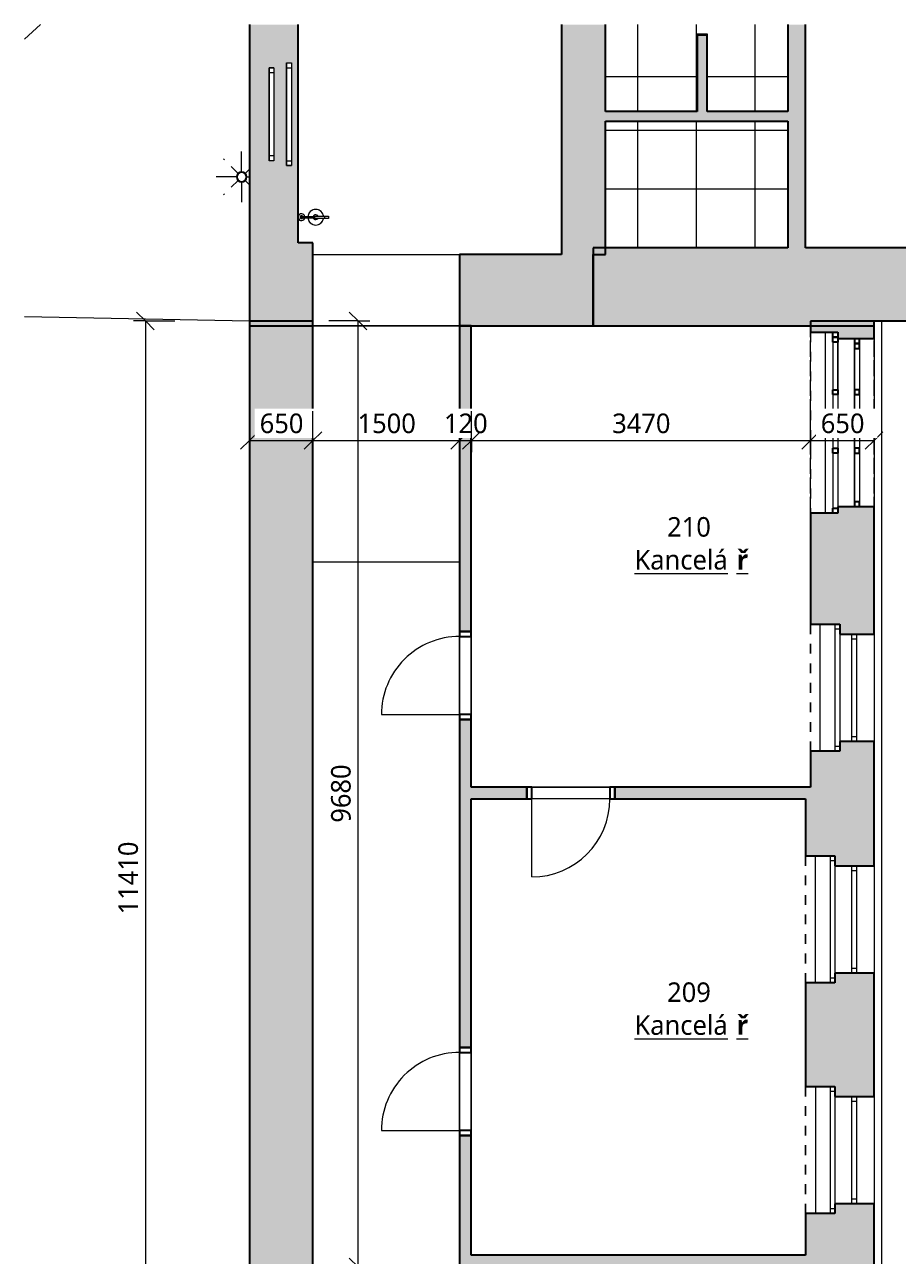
# Model space of a CAD drawing. Header units: metres. Extents: x -2.8 to 41.5, y -4.4 to 31.
# Tile 14 of 22: x -2.5 to 6.4, y 18.4 to 31. Entities that reach past the tile are written whole.
import ezdxf

# ---------------------------------------------------------------- set-up
doc = ezdxf.new("R2010")
doc.units = ezdxf.units.M
doc.linetypes.add('AV - Cerch_ 1 tecka 2mm', pattern=[0.004, 0.002, -0.001, 0, -0.001])
doc.linetypes.add('AV - Tecka 1mm', pattern=[0.001, 0, -0.001])
doc.layers.add('AV-KOTY', color=5, linetype='Continuous', lineweight=13, true_color=0x0000ff)
doc.layers.add('AV-MISTNOSTI', color=5, linetype='Continuous', lineweight=5, true_color=0x0000ff)
for name, color, linetype, lineweight in [('AV-KOTY-100', 7, 'Continuous', 5), ('AV-SRAFY', 7, 'Continuous', 35), ('AV-STAVBA', 7, 'Continuous', 18)]:
    doc.layers.add(name, color=color, linetype=linetype, lineweight=lineweight)
doc.styles.add('Trebuchet MS', font='trebuc.ttf', dxfattribs={"height": 0.2})
doc.styles.add('Trebuchet MS_B', font='trebuc.ttf', dxfattribs={"height": 0.2})
doc.dimstyles.new('2_mm_-_O_-_Blue_-_mm_-_zaokrouhlena', dxfattribs={"dimscale": 0.3048, "dimtxt": 0.20619, "dimasz": 0.590551, "dimexe": 0.393701, "dimexo": 0.0625, "dimgap": 0.065617, "dimtad": 1, "dimdec": 0, "dimlfac": 1000, "dimrnd": 10, "dimzin": 0, "dimdsep": 46, "dimtxsty": 'Trebuchet MS', "dimblk1": 'OBLIQUE', "dimblk2": 'OBLIQUE', "dimsah": 1, "dimcen": 0.09, "dimazin": 0, "dimtfac": 1, "dimtdec": 4, "dimtix": 1, "dimtmove": 0, "dimatfit": 3, "dimfxl": 0.984252, "dimfxlon": 1, "dimtvp": 1, "dimtfill": 1, "dimtolj": 1, "dimtzin": 0, "dimarcsym": 2})

# ---------------------------------------------------------------- blocks, each defined once
blk = doc.blocks.new('WI_2_dvojité_bez středního sloupku - 950x450-1580302-2NP')
at = {"layer": 'AV-STAVBA', "color": 254, "linetype": 'AV - Cerch_ 1 tecka 2mm', "lineweight": 13, "true_color": 0xcccccc}
for p, q in [((0.525, 0.25), (-0.525, 0.25)), ((-0.525, 0.25), (0.525, 0.25)), ((0.475, 0.25), (-0.475, 0.25)), ((0.525, -0.25), (-0.525, -0.25)), ((0.475, -0.25), (-0.475, -0.25)), ((-0.475, -0.25), (0.475, -0.25))]:
    blk.add_line(p, q, dxfattribs=at)
at = {"layer": 'AV-STAVBA', "color": 254, "true_color": 0xcccccc}
for p, q in [((-0.525, 0.13), (-0.525, 0.18)), ((-0.525, 0.18), (0.525, 0.18)), ((-0.525, 0.13), (-0.525, 0.18)), ((-0.525, 0.18), (0.525, 0.18)), ((0.525, 0.13), (-0.525, 0.13)), ((-0.525, 0.13), (0.525, 0.13)), ((-0.475, 0.13), (-0.475, 0.18)), ((0.475, 0.13), (0.475, 0.18)), ((0.525, 0.18), (0.525, 0.13)), ((0.525, 0.13), (0.525, 0.18)), ((-0.475, 0), (0.475, 0)), ((-0.475, -0.05), (-0.475, 0)), ((-0.475, 0), (-0.475, -0.05)), ((-0.475, 0), (0.475, 0)), ((0.475, -0.05), (-0.475, -0.05)), ((-0.475, -0.05), (0.475, -0.05)), ((-0.425, 0), (-0.425, -0.05)), ((0.425, 0), (0.425, -0.05)), ((0.475, 0), (0.475, -0.05)), ((0.475, 0), (0.475, -0.05))]:
    blk.add_line(p, q, dxfattribs=at)
blk = doc.blocks.new('GM_Otvor_obdélníkový - 1500x2080-2322833-2NP')
at = {"layer": 'AV-STAVBA', "color": 254, "linetype": 'AV - Cerch_ 1 tecka 2mm', "lineweight": 13, "true_color": 0xcccccc}
for p, q in [((-0.75, 0.365), (0.75, 0.365)), ((-0.75, -0.365), (0.75, -0.365)), ((-0.75, -0.365), (0.75, -0.365))]:
    blk.add_line(p, q, dxfattribs=at)
blk = doc.blocks.new('GM_Hasicí přístroj - Hasici pristroj-1183613-2NP')
at = {"layer": 'AV-STAVBA', "color": 254, "lineweight": 13, "true_color": 0xcccccc}
for p, q in [((-0.042, 0.004), (-0.101, 0.004)), ((-0.042, 0.011), (0.058, 0.011)), ((-0.042, 0.011), (-0.042, -0.014)), ((0.058, 0.011), (0.06, 0.011)), ((0.058, 0.011), (0.058, -0.014)), ((0.06, 0.011), (0.098, 0.011)), ((0.06, 0.011), (0.06, -0.014)), ((0.098, 0.011), (0.098, -0.014)), ((-0.101, -0.006), (-0.042, -0.006)), ((0.058, -0.014), (-0.042, -0.014)), ((0.06, -0.014), (0.058, -0.014)), ((0.098, -0.014), (0.06, -0.014))]:
    blk.add_line(p, q, dxfattribs=at)
at = {"layer": 'AV-STAVBA', "color": 254, "lineweight": 13, "true_color": 0xcccccc, "flags": 128}
for points in [[(-0.101, 0.004), (-0.103, 0.004), (-0.106, 0.004), (-0.109, 0.004), (-0.112, 0.004), (-0.115, 0.004), (-0.118, 0.004), (-0.121, 0.004), (-0.123, 0.004), (-0.126, 0.004), (-0.129, 0.004), (-0.131, 0.004), (-0.134, 0.004), (-0.137, 0.004), (-0.139, 0.004), (-0.142, 0.004), (-0.144, 0.004), (-0.147, 0.004), (-0.149, 0.004), (-0.151, 0.004), (-0.153, 0.004), (-0.156, 0.004), (-0.158, 0.004), (-0.16, 0.004), (-0.162, 0.004), (-0.163, 0.004), (-0.165, 0.004), (-0.167, 0.004), (-0.168, 0.004), (-0.17, 0.004), (-0.171, 0.004), (-0.171, 0.004)], [(-0.171, -0.006), (-0.17, -0.006), (-0.169, -0.006), (-0.167, -0.006), (-0.166, -0.006), (-0.164, -0.006), (-0.162, -0.006), (-0.16, -0.006), (-0.158, -0.006), (-0.156, -0.006), (-0.154, -0.006), (-0.152, -0.006), (-0.15, -0.006), (-0.148, -0.006), (-0.145, -0.006), (-0.143, -0.006), (-0.14, -0.006), (-0.138, -0.006), (-0.135, -0.006), (-0.133, -0.006), (-0.13, -0.006), (-0.127, -0.006), (-0.124, -0.006), (-0.122, -0.006), (-0.119, -0.006), (-0.116, -0.006), (-0.113, -0.006), (-0.11, -0.006), (-0.107, -0.006), (-0.105, -0.006), (-0.102, -0.006), (-0.101, -0.006)]]:
    blk.add_lwpolyline(points, dxfattribs=at)
at = {"layer": 'AV-STAVBA', "color": 254, "lineweight": 13, "true_color": 0xcccccc}
for centre, radius, start, end in [((-0.177, -0.001), 0.035, 7.2375, 162.8875), ((-0.176, -0.001), 0.015, 18.6492, 180), ((-0.176, -0.001), 0.015, 165, 180), ((-0.176, -0.001), 0.015, 105, 134.9362), ((-0.171, -0.001), 0.005, 150, 180), ((-0.171, -0.001), 0.005, 90, 120), ((-0.176, -0.001), 0.015, 45.0638, 75), ((-0.176, -0.001), 0.015, 18.6492, 44.9362), ((-0.031, -0.001), 0.08, 90, 176.3766), ((-0.031, -0.001), 0.08, 159.9713, 176.4282), ((-0.031, -0.001), 0.08, 114.9713, 155.0287), ((-0.031, -0.001), 0.08, 90, 110.0287), ((-0.031, -0.001), 0.025, 90, 169.2003), ((-0.031, -0.001), 0.08, 69.9713, 90), ((-0.031, -0.001), 0.08, 9.1868, 90), ((-0.031, -0.001), 0.025, 30, 90), ((-0.031, -0.001), 0.08, 24.9713, 65.0287), ((-0.031, -0.001), 0.08, 9.0556, 20.0287), ((-0.177, -0.001), 0.035, 197.1125, 351.9689), ((-0.176, -0.001), 0.015, 174.9501, 180), ((-0.176, -0.001), 0.015, 180, 185.0499), ((-0.176, -0.001), 0.015, 180, 224.9362), ((-0.176, -0.001), 0.015, 180, 341.9765), ((-0.176, -0.001), 0.015, 240, 270), ((-0.171, -0.001), 0.005, 180, 210), ((-0.171, -0.001), 0.005, 240, 285), ((-0.176, -0.001), 0.015, 330, 341.9765), ((-0.031, -0.001), 0.08, 183.5619, 200.0287), ((-0.031, -0.001), 0.08, 183.6137, 270), ((-0.031, -0.001), 0.08, 204.9713, 245.0287), ((-0.031, -0.001), 0.08, 249.9713, 270), ((-0.031, -0.001), 0.025, 190.7995, 270), ((-0.031, -0.001), 0.08, 270, 350.8132), ((-0.031, -0.001), 0.025, 270, 330), ((-0.031, -0.001), 0.08, 270, 290.0287), ((-0.031, -0.001), 0.08, 294.9713, 335.0287), ((-0.031, -0.001), 0.08, 339.9713, 350.9444)]:
    blk.add_arc(centre, radius, start, end, dxfattribs=at)
for points, knots in [([(-0.176, -0.001), (-0.176, -0.001), (-0.176, 0), (-0.175, 0.002), (-0.174, 0.003), (-0.173, 0.003), (-0.173, 0.003), (-0.172, 0.003)], [0, 0, 0, 0, 0.1111111, 0.2222222, 0.3333333, 0.3888889, 0.4444444, 0.4444444, 0.4444444, 0.4444444]), ([(-0.169, -0.006), (-0.169, -0.006), (-0.17, -0.006), (-0.171, -0.006), (-0.171, -0.006), (-0.172, -0.006), (-0.173, -0.006), (-0.174, -0.006), (-0.175, -0.005), (-0.176, -0.003), (-0.176, -0.002), (-0.176, -0.001)], [0.3333333, 0.3333333, 0.3333333, 0.3333333, 0.3888889, 0.4444444, 0.5, 0.5555556, 0.6111111, 0.6666667, 0.7777778, 0.8888889, 1, 1, 1, 1])]:
    blk.add_open_spline(points, degree=3, knots=knots, dxfattribs=at)
for points in [[(-0.1, -0.001), (-0.1, -0.001), (-0.1, 0), (-0.1, 0.002), (-0.101, 0.003), (-0.101, 0.003), (-0.101, 0.003)], [(-0.101, -0.006), (-0.101, -0.006), (-0.101, -0.006), (-0.1, -0.005), (-0.1, -0.003), (-0.1, -0.002), (-0.1, -0.001)]]:
    blk.add_open_spline(points, degree=3, dxfattribs=at)
blk = doc.blocks.new('S_Point - S_Point-2282206-2NP')
at = {"layer": 'AV-STAVBA', "color": 254, "true_color": 0xcccccc}
for p, q in [((0, 0.05), (0, 0.26)), ((-0.049, 0), (-0.26, 0)), ((0, -0.05), (0, -0.26)), ((0.049, 0), (0.08, 0))]:
    blk.add_line(p, q, dxfattribs=at)
at = {"layer": 'AV-STAVBA', "color": 254, "linetype": 'AV - Tecka 1mm', "lineweight": 13, "true_color": 0xcccccc}
for p, q in [((-0.035, 0.035), (-0.184, 0.184)), ((0.035, 0.035), (0.08, 0.08)), ((-0.035, -0.035), (-0.184, -0.184)), ((0.035, -0.035), (0.08, -0.08))]:
    blk.add_line(p, q, dxfattribs=at)
blk = doc.blocks.new('Okap 4 - Okap 4-2284835-2NP')
at = {"layer": 'AV-STAVBA', "color": 254, "lineweight": 35, "true_color": 0xcccccc}
for start, end in [(90, 270), (270, 90)]:
    blk.add_arc((16.966, -13.943), 0.05, start, end, dxfattribs=at)
blk = doc.blocks.new('D0089 - 1514 - OÚPSŘ_rvt-1-2NP')
at = {"layer": 'AV-SRAFY', "lineweight": 18, "true_color": 0xcccccc}
h = blk.add_hatch(color=254, dxfattribs=at)
h.paths.add_polyline_path([(0.145, 28.796), (0.265, 28.796), (0.265, 31.028), (-0.235, 31.028), (-0.235, 28.796), (0.015, 28.796)])
h.paths.add_polyline_path([(0.195, 29.586), (0.145, 29.586), (0.145, 30.636), (0.195, 30.636), (0.195, 29.636)])
h.paths.add_polyline_path([(-0.035, 29.636), (-0.035, 30.586), (0.015, 30.586), (0.015, 29.636)])
for points in [[(3.282, 28.676), (3.409, 28.676), (3.409, 31.028), (2.959, 31.028), (2.959, 28.676), (3.001, 28.676)], [(5.452, 28.746), (5.452, 31.028), (5.272, 31.028), (5.272, 28.746)], [(4.347, 30.14), (4.447, 30.14), (4.447, 30.92), (4.347, 30.92)], [(5.272, 30.04), (5.272, 30.14), (3.409, 30.14), (3.409, 30.04)], [(0.415, 27.946), (0.415, 28.796), (-0.235, 28.796), (-0.235, 27.946), (0.232, 27.946)], [(3.282, 27.946), (6.155, 27.946), (6.155, 28.746), (3.282, 28.746)], [(7.765, 27.996), (7.765, 28.746), (6.155, 28.746), (6.155, 27.996)], [(3.001, 27.946), (3.282, 27.946), (3.282, 28.676), (1.915, 28.676), (1.915, 27.946)]]:
    blk.add_hatch(color=254, dxfattribs=at).paths.add_polyline_path(points)
at = {"layer": 'AV-STAVBA', "true_color": 0xcccccc}
h = blk.add_hatch(dxfattribs=at)
h.set_pattern_fill('FP_2', color=254, style=0, pattern_type=2)
h.set_pattern_definition([(270, (4.337, 31.097), (0.6, 4e-17), []), (0, (4.337, 31.097), (0, 0.6), [])])
h.paths.add_polyline_path([(5.272, 30.14), (5.272, 31.028), (3.409, 31.028), (3.409, 30.14), (4.347, 30.14), (4.347, 30.935), (4.447, 30.935), (4.447, 30.14)])
h = blk.add_hatch(dxfattribs=at)
h.set_pattern_fill('FP_1', color=254, style=0, pattern_type=2)
h.set_pattern_definition([(180, (4.337, 29.348), (-7e-17, -0.6), []), (270, (4.337, 29.348), (0.6, 4e-17), [])])
h.paths.add_polyline_path([(5.272, 28.746), (5.272, 30.04), (3.409, 30.04), (3.409, 28.746), (5.186, 28.746)])
at = {"layer": 'AV-STAVBA', "color": 254, "true_color": 0xcccccc}
for p, q in [((-2.371, 31.028), (-2.535, 30.88)), ((4.347, 30.92), (4.347, 30.935)), ((4.347, 30.935), (4.447, 30.935)), ((4.447, 30.935), (4.447, 30.92)), ((0.415, 28.676), (1.915, 28.676)), ((0.415, 28.676), (1.915, 28.676)), ((-0.235, 27.994), (-2.535, 28.038)), ((1.915, 27.946), (0.415, 27.946))]:
    blk.add_line(p, q, dxfattribs=at)
at = {"layer": 'AV-STAVBA', "color": 254, "lineweight": 35, "true_color": 0xcccccc}
for p, q in [((-0.235, 31.028), (-0.235, 28.796)), ((0.265, 28.796), (0.265, 31.028)), ((2.959, 31.028), (2.959, 28.676)), ((3.409, 30.14), (3.409, 31.028)), ((5.272, 31.028), (5.272, 30.14)), ((5.452, 28.746), (5.452, 31.028)), ((4.447, 30.92), (4.347, 30.92)), ((4.347, 30.92), (4.347, 30.14)), ((4.447, 30.14), (4.447, 30.92)), ((4.347, 30.14), (3.409, 30.14)), ((5.272, 30.14), (4.447, 30.14)), ((3.409, 30.04), (5.272, 30.04)), ((3.409, 28.676), (3.409, 30.04)), ((5.272, 30.04), (5.272, 28.746)), ((-0.235, 28.796), (-0.235, 27.946)), ((0.415, 28.796), (0.265, 28.796)), ((0.415, 27.946), (0.415, 28.796)), ((5.272, 28.746), (3.282, 28.746)), ((3.282, 28.746), (3.282, 27.946)), ((6.155, 28.746), (5.452, 28.746)), ((7.765, 28.746), (6.155, 28.746)), ((2.959, 28.676), (1.915, 28.676)), ((1.915, 28.676), (1.915, 27.946)), ((3.282, 27.946), (3.282, 28.676)), ((3.282, 28.676), (3.409, 28.676)), ((6.155, 27.946), (6.155, 27.996)), ((6.155, 27.996), (7.765, 27.996)), ((-0.235, 27.946), (0.415, 27.946)), ((1.915, 27.946), (3.282, 27.946)), ((3.282, 27.946), (6.155, 27.946))]:
    blk.add_line(p, q, dxfattribs=at)
at = {"layer": 'AV-STAVBA', "color": 254, "lineweight": 18, "true_color": 0xcccccc, "rotation": 269.9999999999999}
blk.add_blockref('WI_2_dvojité_bez středního sloupku - 950x450-1580302-2NP', (0.015, 30.111), dxfattribs=at)
at = {"layer": 'AV-STAVBA', "color": 254, "lineweight": 18, "true_color": 0xcccccc}
for name, p in [('S_Point - S_Point-2282206-2NP', (-0.315, 29.47)), ('Okap 4 - Okap 4-2284835-2NP', (-17.281, 43.413)), ('GM_Hasicí přístroj - Hasici pristroj-1183613-2NP', (0.474, 29.059)), ('GM_Otvor_obdélníkový - 1500x2080-2322833-2NP', (1.165, 28.311))]:
    blk.add_blockref(name, p, dxfattribs=at)
blk = doc.blocks.new('DO_1-P_Obl__členěné_1111_nadsvětlík - 800x2020_100-975161-2NP')
at = {"layer": 'AV-STAVBA'}
for p, q in [((-0.404, 0.73), (-0.404, -0.07)), ((-0.404, -0.07), (0.396, -0.07)), ((-0.404, -0.19), (-0.404, -0.07)), ((0.396, -0.19), (0.396, -0.07)), ((0.396, -0.07), (0.396, -0.19)), ((-0.454, -0.19), (-0.404, -0.19)), ((-0.404, -0.19), (0.396, -0.19)), ((0.396, -0.19), (0.446, -0.19))]:
    blk.add_line(p, q, dxfattribs=at)
at = {"layer": 'AV-STAVBA', "lineweight": 35}
for p, q in [((-0.404, -0.07), (-0.454, -0.07)), ((-0.454, -0.07), (-0.454, -0.19)), ((-0.404, -0.19), (-0.404, -0.07)), ((0.446, -0.07), (0.396, -0.07)), ((0.396, -0.07), (0.396, -0.19)), ((0.446, -0.19), (0.446, -0.07)), ((-0.454, -0.19), (-0.404, -0.19)), ((0.396, -0.19), (0.446, -0.19))]:
    blk.add_line(p, q, dxfattribs=at)
at = {"layer": 'AV-STAVBA', "linetype": 'AV - Cerch_ 1 tecka 2mm'}
for p, q in [((-0.404, -0.07), (0.396, -0.07)), ((-0.454, -0.19), (0.446, -0.19)), ((-0.404, -0.19), (0.396, -0.19))]:
    blk.add_line(p, q, dxfattribs=at)
at = {"layer": 'AV-STAVBA'}
blk.add_arc((-0.404, -0.07), 0.8, 360, 90, dxfattribs=at)
blk = doc.blocks.new('DO_1-L_Obl__členěné_1111 - 800x2020_100-969883-2NP')
at = {"layer": 'AV-STAVBA'}
for p, q in [((0.4, 0.73), (0.4, -0.07)), ((-0.4, -0.07), (0.4, -0.07)), ((-0.4, -0.19), (-0.4, -0.07)), ((0.4, -0.19), (0.4, -0.07)), ((0.4, -0.07), (0.4, -0.19)), ((-0.45, -0.19), (-0.4, -0.19)), ((-0.4, -0.19), (0.4, -0.19)), ((0.4, -0.19), (0.45, -0.19))]:
    blk.add_line(p, q, dxfattribs=at)
at = {"layer": 'AV-STAVBA', "lineweight": 35}
for p, q in [((-0.4, -0.07), (-0.45, -0.07)), ((-0.45, -0.07), (-0.45, -0.19)), ((-0.4, -0.19), (-0.4, -0.07)), ((0.45, -0.07), (0.4, -0.07)), ((0.4, -0.07), (0.4, -0.19)), ((0.45, -0.19), (0.45, -0.07)), ((-0.45, -0.19), (-0.4, -0.19)), ((0.4, -0.19), (0.45, -0.19))]:
    blk.add_line(p, q, dxfattribs=at)
at = {"layer": 'AV-STAVBA', "linetype": 'AV - Cerch_ 1 tecka 2mm'}
for p, q in [((-0.4, -0.07), (0.4, -0.07)), ((-0.45, -0.19), (0.45, -0.19)), ((-0.4, -0.19), (0.4, -0.19))]:
    blk.add_line(p, q, dxfattribs=at)
at = {"layer": 'AV-STAVBA'}
blk.add_arc((0.4, -0.07), 0.8, 90, 180, dxfattribs=at)
blk = doc.blocks.new('WI_2-2_dvojité s příčlemi_bez středního sloupku - 1100x2000-1176506-2NP')
at = {"layer": 'AV-STAVBA', "linetype": 'AV - Cerch_ 1 tecka 2mm', "lineweight": 13}
for p, q in [((-0.55, 0.35), (0.55, 0.35)), ((-0.65, -0.35), (0.65, -0.35))]:
    blk.add_line(p, q, dxfattribs=at)
at = {"layer": 'AV-STAVBA'}
for p, q in [((-0.55, 0.12), (-0.55, 0.17)), ((-0.55, 0.17), (0.55, 0.17)), ((-0.5, 0.12), (-0.5, 0.17)), ((0.5, 0.12), (0.5, 0.17)), ((0.55, 0.12), (0.55, 0.17)), ((-0.55, 0.12), (0.55, 0.12)), ((-0.65, -0.05), (-0.65, -0.1)), ((-0.65, -0.05), (0.65, -0.05)), ((-0.65, -0.1), (0.65, -0.1)), ((-0.6, -0.05), (-0.6, -0.1)), ((0.6, -0.05), (0.6, -0.1)), ((0.65, -0.05), (0.65, -0.1))]:
    blk.add_line(p, q, dxfattribs=at)
blk = doc.blocks.new('GM_Nika_obdélníková - 1300x690-1176920-2NP')
at = {"layer": 'AV-STAVBA', "linetype": 'AV - Cerch_ 1 tecka 2mm'}
blk.add_line((-0.65, 0.35), (0.65, 0.35), dxfattribs=at)
blk = doc.blocks.new('WI_2-2_dvojité s příčlemi_bez středního sloupku - 1100x2000-1177595-2NP')
at = {"layer": 'AV-STAVBA', "linetype": 'AV - Cerch_ 1 tecka 2mm', "lineweight": 13}
for p, q in [((-0.55, 0.325), (0.55, 0.325)), ((-0.65, -0.325), (0.65, -0.325))]:
    blk.add_line(p, q, dxfattribs=at)
at = {"layer": 'AV-STAVBA'}
for p, q in [((-0.55, 0.095), (-0.55, 0.145)), ((-0.55, 0.145), (0.55, 0.145)), ((-0.5, 0.095), (-0.5, 0.145)), ((0.5, 0.095), (0.5, 0.145)), ((0.55, 0.095), (0.55, 0.145)), ((-0.55, 0.095), (0.55, 0.095)), ((-0.65, -0.025), (-0.65, -0.075)), ((-0.65, -0.025), (0.65, -0.025)), ((-0.65, -0.075), (0.65, -0.075)), ((-0.6, -0.025), (-0.6, -0.075)), ((0.6, -0.025), (0.6, -0.075)), ((0.65, -0.025), (0.65, -0.075))]:
    blk.add_line(p, q, dxfattribs=at)
blk = doc.blocks.new('GM_Nika_obdélníková - 1300x690-1177594-2NP')
at = {"layer": 'AV-STAVBA', "linetype": 'AV - Cerch_ 1 tecka 2mm'}
blk.add_line((-0.65, 0.325), (0.65, 0.325), dxfattribs=at)
blk = doc.blocks.new('WI_3-3_dvojité_s příčlemi - 1720x2300-1204611-2NP')
at = {"layer": 'AV-STAVBA', "linetype": 'AV - Cerch_ 1 tecka 2mm', "lineweight": 13}
for p, q in [((0.925, 0.325), (-0.925, 0.325)), ((0.86, 0.325), (-0.86, 0.325)), ((-0.86, 0.325), (0.86, 0.325)), ((0.925, -0.325), (-0.925, -0.325)), ((-0.925, -0.325), (0.925, -0.325)), ((0.86, -0.325), (-0.86, -0.325))]:
    blk.add_line(p, q, dxfattribs=at)
at = {"layer": 'AV-STAVBA', "lineweight": 35}
for p, q in [((-0.81, 0.175), (-0.86, 0.175)), ((-0.81, 0.125), (-0.81, 0.175)), ((-0.76, 0.175), (-0.81, 0.175)), ((-0.81, 0.175), (-0.81, 0.125)), ((-0.76, 0.125), (-0.76, 0.175)), ((-0.287, 0.175), (-0.337, 0.175)), ((-0.337, 0.175), (-0.337, 0.125)), ((-0.287, 0.125), (-0.287, 0.175)), ((0.312, 0.175), (0.262, 0.175)), ((0.262, 0.175), (0.262, 0.125)), ((0.312, 0.125), (0.312, 0.175)), ((0.86, 0.175), (0.81, 0.175)), ((0.81, 0.175), (0.81, 0.125)), ((-0.86, 0.125), (-0.81, 0.125)), ((-0.81, 0.125), (-0.76, 0.125)), ((-0.337, 0.125), (-0.287, 0.125)), ((0.262, 0.125), (0.312, 0.125)), ((0.81, 0.125), (0.86, 0.125)), ((-0.875, -0.095), (-0.925, -0.095)), ((-0.875, -0.045), (-0.875, -0.095)), ((-0.875, -0.095), (-0.875, -0.045)), ((-0.825, -0.095), (-0.875, -0.095)), ((-0.86, -0.045), (-0.825, -0.045)), ((-0.825, -0.045), (-0.825, -0.095)), ((-0.337, -0.095), (-0.337, -0.045)), ((-0.337, -0.045), (-0.287, -0.045)), ((-0.287, -0.095), (-0.337, -0.095)), ((-0.287, -0.045), (-0.287, -0.095)), ((0.262, -0.095), (0.262, -0.045)), ((0.262, -0.045), (0.312, -0.045)), ((0.312, -0.095), (0.262, -0.095)), ((0.312, -0.045), (0.312, -0.095)), ((0.875, -0.095), (0.875, -0.045)), ((0.925, -0.095), (0.875, -0.095))]:
    blk.add_line(p, q, dxfattribs=at)
at = {"layer": 'AV-STAVBA'}
for p, q in [((-0.86, 0.125), (-0.86, 0.175)), ((-0.86, 0.175), (0.86, 0.175)), ((-0.81, 0.125), (-0.81, 0.175)), ((-0.76, 0.175), (-0.337, 0.175)), ((-0.287, 0.175), (0.262, 0.175)), ((0.312, 0.175), (0.81, 0.175)), ((0.81, 0.125), (0.81, 0.175)), ((0.86, 0.125), (0.86, 0.175)), ((-0.86, 0.125), (0.86, 0.125)), ((-0.337, 0.125), (-0.76, 0.125)), ((0.262, 0.125), (-0.287, 0.125)), ((0.81, 0.125), (0.312, 0.125)), ((-0.925, -0.045), (-0.925, -0.095)), ((-0.925, -0.045), (0.925, -0.045)), ((-0.925, -0.095), (0.925, -0.095)), ((-0.875, -0.045), (-0.875, -0.095)), ((-0.337, -0.045), (-0.825, -0.045)), ((-0.825, -0.095), (-0.337, -0.095)), ((-0.287, -0.095), (0.262, -0.095)), ((0.312, -0.095), (0.875, -0.095)), ((0.875, -0.045), (0.875, -0.095)), ((0.925, -0.045), (0.925, -0.095))]:
    blk.add_line(p, q, dxfattribs=at)
blk = doc.blocks.new('GM_Nika_obdélníková - 1850x660-1185469-2NP')
at = {"layer": 'AV-STAVBA', "linetype": 'AV - Cerch_ 1 tecka 2mm'}
blk.add_line((-0.925, 0.325), (0.925, 0.325), dxfattribs=at)
blk = doc.blocks.new('Římsa vnitroblok - Římsa vnitroblok-1647102-2NP')
at = {"layer": 'AV-STAVBA'}
blk.add_line((6.235, 15.044), (6.235, 27.996), dxfattribs=at)
blk = doc.blocks.new('DIMBLOCK1-2NP')
at = {"layer": 'AV-KOTY-100', "color": 5, "true_color": 0x0000ff}
for p, q in [((-0.235, 26.773), (-0.235, 27.073)), ((0.415, 26.773), (0.415, 27.073)), ((-0.235, 26.773), (-0.145, 26.863)), ((0.415, 26.773), (0.505, 26.863)), ((-0.235, 26.773), (-0.325, 26.683)), ((-0.235, 26.773), (0.415, 26.773)), ((-0.235, 26.773), (-0.235, 26.653)), ((0.415, 26.773), (0.325, 26.683)), ((0.415, 26.773), (0.415, 26.653))]:
    blk.add_line(p, q, dxfattribs=at)
at = {"layer": 'AV-KOTY-100', "color": 0, "insert": (-0.13, 27.049), "char_height": 0.2, "width": 0.52841, "attachment_point": 1, "line_spacing_factor": 1.048425, "style": 'Trebuchet MS', "bg_fill": 3, "box_fill_scale": 1.25, "bg_fill_color": 256, "bg_fill_true_color": 13158600, "bg_fill_transparency": 0}
blk.add_mtext('650', dxfattribs=at)
blk = doc.blocks.new('_Oblique')
at = {"color": 0, "linetype": 'ByBlock', "lineweight": -2}
blk.add_line((-0.5, -0.5), (0.5, 0.5), dxfattribs=at)
blk = doc.blocks.new('DIMBLOCK2-2NP')
at = {"layer": 'AV-KOTY-100', "color": 5, "true_color": 0x0000ff}
for p, q in [((0.415, 26.773), (0.415, 27.073)), ((1.915, 26.773), (1.915, 27.073)), ((0.415, 26.773), (0.505, 26.863)), ((1.915, 26.773), (2.005, 26.863)), ((0.415, 26.773), (0.325, 26.683)), ((0.415, 26.773), (1.915, 26.773)), ((0.415, 26.773), (0.415, 26.653)), ((1.915, 26.773), (1.825, 26.683)), ((1.915, 26.773), (1.915, 26.653))]:
    blk.add_line(p, q, dxfattribs=at)
at = {"layer": 'AV-KOTY-100', "color": 0, "insert": (0.871, 27.049), "char_height": 0.2, "width": 0.70454, "attachment_point": 1, "line_spacing_factor": 1.048425, "style": 'Trebuchet MS', "bg_fill": 3, "box_fill_scale": 1.25, "bg_fill_color": 256, "bg_fill_true_color": 13158600, "bg_fill_transparency": 0}
blk.add_mtext('1500', dxfattribs=at)
blk = doc.blocks.new('DIMBLOCK3-2NP')
at = {"layer": 'AV-KOTY-100', "color": 5, "true_color": 0x0000ff}
for p, q in [((1.915, 26.773), (1.915, 27.073)), ((2.035, 26.773), (2.035, 27.073)), ((1.915, 26.773), (2.005, 26.863)), ((2.035, 26.773), (2.125, 26.863)), ((1.915, 26.773), (1.825, 26.683)), ((1.915, 26.773), (2.035, 26.773)), ((1.915, 26.773), (1.915, 26.653)), ((2.035, 26.773), (1.945, 26.683)), ((2.035, 26.773), (2.035, 26.653))]:
    blk.add_line(p, q, dxfattribs=at)
at = {"layer": 'AV-KOTY-100', "color": 0, "insert": (1.755, 27.049), "char_height": 0.2, "width": 0.52841, "attachment_point": 1, "line_spacing_factor": 1.048425, "style": 'Trebuchet MS', "bg_fill": 3, "box_fill_scale": 1.25, "bg_fill_color": 256, "bg_fill_true_color": 13158600, "bg_fill_transparency": 0}
blk.add_mtext('120', dxfattribs=at)
blk = doc.blocks.new('DIMBLOCK4-2NP')
at = {"layer": 'AV-KOTY-100', "color": 5, "true_color": 0x0000ff}
for p, q in [((2.035, 26.773), (2.035, 27.073)), ((5.505, 26.773), (5.505, 27.073)), ((2.035, 26.773), (2.125, 26.863)), ((5.505, 26.773), (5.595, 26.863)), ((2.035, 26.773), (1.945, 26.683)), ((2.035, 26.773), (5.505, 26.773)), ((2.035, 26.773), (2.035, 26.653)), ((5.505, 26.773), (5.415, 26.683)), ((5.505, 26.773), (5.505, 26.653))]:
    blk.add_line(p, q, dxfattribs=at)
at = {"layer": 'AV-KOTY-100', "color": 0, "insert": (3.476, 27.049), "char_height": 0.2, "width": 0.70454, "attachment_point": 1, "line_spacing_factor": 1.048425, "style": 'Trebuchet MS', "bg_fill": 3, "box_fill_scale": 1.25, "bg_fill_color": 256, "bg_fill_true_color": 13158600, "bg_fill_transparency": 0}
blk.add_mtext('3470', dxfattribs=at)
blk = doc.blocks.new('DIMBLOCK5-2NP')
at = {"layer": 'AV-KOTY-100', "color": 5, "true_color": 0x0000ff}
for p, q in [((5.505, 26.773), (5.505, 27.073)), ((6.155, 26.773), (6.155, 27.073)), ((5.505, 26.773), (5.595, 26.863)), ((6.155, 26.773), (6.245, 26.863)), ((5.505, 26.773), (5.415, 26.683)), ((5.505, 26.773), (6.155, 26.773)), ((5.505, 26.773), (5.505, 26.653)), ((6.155, 26.773), (6.065, 26.683)), ((6.155, 26.773), (6.155, 26.653))]:
    blk.add_line(p, q, dxfattribs=at)
at = {"layer": 'AV-KOTY-100', "color": 0, "insert": (5.61, 27.049), "char_height": 0.2, "width": 0.52841, "attachment_point": 1, "line_spacing_factor": 1.048425, "style": 'Trebuchet MS', "bg_fill": 3, "box_fill_scale": 1.25, "bg_fill_color": 256, "bg_fill_true_color": 13158600, "bg_fill_transparency": 0}
blk.add_mtext('650', dxfattribs=at)
blk = doc.blocks.new('DIMBLOCK136-2NP')
at = {"layer": 'AV-KOTY-100', "color": 5, "true_color": 0x0000ff}
for p, q in [((0.876, 27.996), (0.786, 28.086)), ((0.876, 27.996), (0.576, 27.996)), ((0.876, 18.318), (0.876, 27.996)), ((0.876, 27.996), (0.966, 27.906)), ((0.876, 27.996), (0.996, 27.996)), ((0.876, 18.318), (0.786, 18.408)), ((0.876, 18.318), (0.756, 18.318)), ((0.876, 18.318), (0.966, 18.228)), ((0.876, 18.318), (1.176, 18.318))]:
    blk.add_line(p, q, dxfattribs=at)
at = {"layer": 'AV-KOTY-100', "color": 0, "insert": (0.6, 22.863), "char_height": 0.2, "width": 0.70454, "attachment_point": 1, "rotation": 90, "line_spacing_factor": 1.048425, "style": 'Trebuchet MS', "bg_fill": 3, "box_fill_scale": 1.25, "bg_fill_color": 256, "bg_fill_true_color": 13158600, "bg_fill_transparency": 0}
blk.add_mtext('9680', dxfattribs=at)
blk = doc.blocks.new('DIMBLOCK139-2NP')
at = {"layer": 'AV-KOTY-100', "color": 5, "true_color": 0x0000ff}
for p, q in [((-1.3, 27.996), (-1.39, 28.086)), ((-1.3, 27.996), (-1.42, 27.996)), ((-1.3, 27.996), (-1.3, 16.588)), ((-1.3, 27.996), (-1.21, 27.906)), ((-1.3, 27.996), (-1, 27.996)), ((-1.3, 16.588), (-1.39, 16.678)), ((-1.3, 16.588), (-1.42, 16.588)), ((-1.3, 16.588), (-1.21, 16.498)), ((-1.3, 16.588), (-1, 16.588))]:
    blk.add_line(p, q, dxfattribs=at)
at = {"layer": 'AV-KOTY-100', "color": 0, "insert": (-1.576, 21.925), "char_height": 0.2, "width": 0.88068, "attachment_point": 1, "rotation": 90, "line_spacing_factor": 1.048425, "style": 'Trebuchet MS', "bg_fill": 3, "box_fill_scale": 1.25, "bg_fill_color": 256, "bg_fill_true_color": 13158600, "bg_fill_transparency": 0}
blk.add_mtext('11410', dxfattribs=at)

msp = doc.modelspace()

# ---------------------------------------------------------------- hatches: boundary and pattern name
at = {"layer": 'AV-SRAFY', "lineweight": 18}
h = msp.add_hatch(color=256, dxfattribs=at)
h.paths.add_polyline_path([(-0.2352, 14.7482), (0.4148, 14.7482), (0.4148, 15.1882), (-0.2352, 15.1882)])
h.paths.add_polyline_path([(-0.2352, 16.5882), (0.4148, 16.5882), (0.4148, 27.9956), (-0.2352, 27.9956), (-0.2352, 17.7065)])
h = msp.add_hatch(color=256, dxfattribs=at)
h.paths.add_polyline_path([(6.1548, 23.2282), (6.1548, 23.6932), (5.8048, 23.6932), (5.8048, 23.5932), (5.5048, 23.5932), (5.5048, 23.2282)])
h.paths.add_polyline_path([(6.1548, 24.7932), (6.1548, 26.0956), (5.7848, 26.0956), (5.7848, 26.0306), (5.5048, 26.0306), (5.5048, 24.8932), (5.8048, 24.8932), (5.8048, 24.7932)])
h.paths.add_polyline_path([(5.7848, 27.8156), (6.1548, 27.8156), (6.1548, 27.9956), (5.5048, 27.9956), (5.5048, 27.8806), (5.7848, 27.8806)])
h = msp.add_hatch(color=256, dxfattribs=at)
h.paths.add_polyline_path([(1.9148, 18.4382), (2.0348, 18.4382), (2.0348, 19.663), (1.9148, 19.663)])
h.paths.add_polyline_path([(1.9148, 20.563), (2.0348, 20.563), (2.0348, 23.9182), (1.9148, 23.9182), (1.9148, 22.1476)])
h.paths.add_polyline_path([(1.9148, 24.8182), (2.0348, 24.8182), (2.0348, 27.9456), (1.9148, 27.9456), (1.9148, 26.5888)])
h = msp.add_hatch(color=256, dxfattribs=at)
h.paths.add_polyline_path([(5.4548, 23.1082), (5.4548, 23.2282), (3.5024, 23.2282), (3.5024, 23.1082)])
h.paths.add_polyline_path([(2.6024, 23.1082), (2.6024, 23.2282), (2.0348, 23.2282), (2.0348, 23.1082)])
h = msp.add_hatch(color=256, dxfattribs=at)
h.paths.add_polyline_path([(6.116, 14.7482), (6.1548, 14.7482), (6.1548, 15.7556), (5.7348, 15.7556), (5.7348, 15.6806), (5.4548, 15.6806), (5.4548, 14.7482), (5.7699, 14.7482)])
h.paths.add_polyline_path([(6.1548, 17.5556), (6.1548, 18.9632), (5.7548, 18.9632), (5.7548, 18.8632), (5.4548, 18.8632), (5.4548, 17.6306), (5.7348, 17.6306), (5.7348, 17.5556), (5.7699, 17.5556)])
h.paths.add_polyline_path([(6.1548, 20.0632), (6.1548, 21.3232), (5.7548, 21.3232), (5.7548, 21.2232), (5.4548, 21.2232), (5.4548, 20.1632), (5.7548, 20.1632), (5.7548, 20.0632)])
h.paths.add_polyline_path([(6.1548, 22.4232), (6.1548, 23.2282), (5.4548, 23.2282), (5.4548, 22.5232), (5.7548, 22.5232), (5.7548, 22.4232)])
msp.add_hatch(color=256, dxfattribs=at).paths.add_polyline_path([(5.4548, 18.3182), (5.4548, 18.4382), (1.9148, 18.4382), (1.9148, 18.3182), (3.001, 18.3182)])

# ---------------------------------------------------------------- linework, layer by layer
at = {"layer": 'AV-STAVBA', "lineweight": 35}
for p, q in [((0.4148, 27.9956), (-0.2352, 27.9956)), ((-0.2352, 27.9956), (-0.2352, 16.5882)), ((0.4148, 16.5882), (0.4148, 27.9956)), ((6.1548, 27.9956), (5.5048, 27.9956)), ((5.5048, 27.9956), (5.5048, 27.8806)), ((6.1548, 27.8156), (6.1548, 27.9956)), ((2.0348, 27.9456), (1.9148, 27.9456)), ((1.9148, 27.9456), (1.9148, 24.8182)), ((2.0348, 24.8182), (2.0348, 27.9456)), ((5.5048, 27.8806), (5.7848, 27.8806)), ((5.7848, 27.8806), (5.7848, 27.8156)), ((5.7848, 27.8156), (6.1548, 27.8156)), ((6.1548, 26.0956), (5.7848, 26.0956)), ((5.7848, 26.0956), (5.7848, 26.0306)), ((6.1548, 24.7932), (6.1548, 26.0956)), ((5.7848, 26.0306), (5.5048, 26.0306)), ((5.5048, 26.0306), (5.5048, 24.8932)), ((1.9148, 24.8182), (2.0348, 24.8182)), ((5.5048, 24.8932), (5.8048, 24.8932)), ((5.8048, 24.8932), (5.8048, 24.7932)), ((5.8048, 24.7932), (6.1548, 24.7932)), ((2.0348, 23.9182), (1.9148, 23.9182)), ((1.9148, 23.9182), (1.9148, 20.563)), ((2.0348, 23.2282), (2.0348, 23.9182)), ((6.1548, 23.6932), (5.8048, 23.6932)), ((5.8048, 23.6932), (5.8048, 23.5932)), ((6.1548, 22.4232), (6.1548, 23.6932)), ((5.8048, 23.5932), (5.5048, 23.5932)), ((5.5048, 23.5932), (5.5048, 23.2282)), ((2.6024, 23.2282), (2.0348, 23.2282)), ((2.6024, 23.1082), (2.6024, 23.2282)), ((5.5048, 23.2282), (3.5024, 23.2282)), ((3.5024, 23.2282), (3.5024, 23.1082)), ((2.0348, 20.563), (2.0348, 23.1082)), ((2.0348, 23.1082), (2.6024, 23.1082)), ((3.5024, 23.1082), (5.4548, 23.1082)), ((5.4548, 23.1082), (5.4548, 22.5232)), ((5.4548, 22.5232), (5.7548, 22.5232)), ((5.7548, 22.5232), (5.7548, 22.4232)), ((5.7548, 22.4232), (6.1548, 22.4232)), ((6.1548, 21.3232), (5.7548, 21.3232)), ((5.7548, 21.3232), (5.7548, 21.2232)), ((6.1548, 20.0632), (6.1548, 21.3232)), ((5.7548, 21.2232), (5.4548, 21.2232)), ((5.4548, 21.2232), (5.4548, 20.1632)), ((1.9148, 20.563), (2.0348, 20.563)), ((5.4548, 20.1632), (5.7548, 20.1632)), ((5.7548, 20.1632), (5.7548, 20.0632)), ((5.7548, 20.0632), (6.1548, 20.0632)), ((2.0348, 19.663), (1.9148, 19.663)), ((1.9148, 19.663), (1.9148, 18.3182)), ((2.0348, 18.4382), (2.0348, 19.663)), ((6.1548, 18.9632), (5.7548, 18.9632)), ((5.7548, 18.9632), (5.7548, 18.8632)), ((6.1548, 17.5556), (6.1548, 18.9632)), ((5.7548, 18.8632), (5.4548, 18.8632)), ((5.4548, 18.8632), (5.4548, 18.4382)), ((5.4548, 18.4382), (2.0348, 18.4382))]:
    msp.add_line(p, q, dxfattribs=at)
at = {"layer": 'AV-STAVBA'}
for p, q in [((0.4148, 27.9456), (1.9148, 27.9456)), ((5.6548, 27.8806), (5.6548, 26.0306)), ((5.7848, 27.7806), (5.7848, 27.2923)), ((6.1548, 27.8156), (6.1548, 26.0956)), ((5.7848, 27.2423), (5.7848, 26.694)), ((5.7848, 26.644), (5.7848, 26.0956)), ((1.9148, 25.5282), (0.4148, 25.5282)), ((5.6048, 23.5932), (5.6048, 24.8932)), ((1.9148, 24.7682), (1.9148, 23.9682)), ((2.0348, 24.7682), (2.0348, 23.9682)), ((5.8048, 24.7932), (5.8048, 23.6932)), ((6.1548, 24.7932), (6.1548, 23.6932)), ((2.6524, 23.2282), (3.4524, 23.2282)), ((3.4524, 23.1082), (2.6524, 23.1082)), ((5.5548, 21.2232), (5.5548, 22.5232)), ((5.7548, 22.4232), (5.7548, 21.3232)), ((6.1548, 22.4232), (6.1548, 21.3232)), ((1.9148, 20.513), (1.9148, 19.713)), ((2.0348, 20.513), (2.0348, 19.713)), ((5.5548, 20.1632), (5.5548, 18.8632)), ((5.7548, 20.0632), (5.7548, 18.9632)), ((6.1548, 20.0632), (6.1548, 18.9632))]:
    msp.add_line(p, q, dxfattribs=at)

# ---------------------------------------------------------------- block references
at = {"lineweight": 5}
msp.add_blockref('D0089 - 1514 - OÚPSŘ_rvt-1-2NP', (0, 0), dxfattribs=at)
at = {"layer": 'AV-STAVBA'}
msp.add_blockref('Římsa vnitroblok - Římsa vnitroblok-1647102-2NP', (0, 0), dxfattribs=at)
at = {"layer": 'AV-STAVBA', "linetype": 'AV - Cerch_ 1 tecka 2mm', "lineweight": 13, "rotation": 269.9999999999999}
for name, p in [('WI_3-3_dvojité_s příčlemi - 1720x2300-1204611-2NP', (5.8298, 26.9556)), ('WI_2-2_dvojité s příčlemi_bez středního sloupku - 1100x2000-1177595-2NP', (5.8298, 24.2432)), ('WI_2-2_dvojité s příčlemi_bez středního sloupku - 1100x2000-1176506-2NP', (5.8048, 21.8732)), ('WI_2-2_dvojité s příčlemi_bez středního sloupku - 1100x2000-1176506-2NP', (5.8048, 19.5132))]:
    msp.add_blockref(name, p, dxfattribs=at)
at = {"layer": 'AV-STAVBA'}
for name, p, rotation in [('GM_Nika_obdélníková - 1850x660-1185469-2NP', (5.8298, 26.9556), 89.99999999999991), ('DO_1-P_Obl__členěné_1111_nadsvětlík - 800x2020_100-975161-2NP', (1.8448, 24.3727), 89.99999999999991), ('GM_Nika_obdélníková - 1300x690-1177594-2NP', (5.8298, 24.2432), 89.99999999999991), ('DO_1-L_Obl__členěné_1111 - 800x2020_100-969883-2NP', (3.0524, 23.0382), 180), ('GM_Nika_obdélníková - 1300x690-1176920-2NP', (5.8048, 21.8732), 89.99999999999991), ('DO_1-P_Obl__členěné_1111_nadsvětlík - 800x2020_100-975161-2NP', (1.8448, 20.1175), 89.99999999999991), ('GM_Nika_obdélníková - 1300x690-1176920-2NP', (5.8048, 19.5132), 89.99999999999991)]:
    msp.add_blockref(name, p, dxfattribs=dict(at, rotation=rotation))

# ---------------------------------------------------------------- texts
at = {"layer": 'AV-MISTNOSTI', "char_height": 0.2, "attachment_point": 1, "style": 'Trebuchet MS_B'}
for s, insert, width in [('210', (4.0383, 25.9896), 0.601266), ('\\LKancelá', (3.7043, 25.6533), 1.266666), ('\\L\\fTrebuchet MS|b1|i0|c238|p34|;\\Lř', (4.7494, 25.6533), 0.144304), ('209', (4.0383, 21.229), 0.601266), ('\\LKancelá', (3.7043, 20.8927), 1.266666), ('\\L\\fTrebuchet MS|b1|i0|c238|p34|;\\Lř', (4.7494, 20.8927), 0.144304)]:
    msp.add_mtext(s, dxfattribs=dict(at, insert=insert, width=width))

# ---------------------------------------------------------------- next in the draw order: dimensions: what is measured, and where the dimension line sits
at = {"layer": 'AV-KOTY', "lineweight": 5}
dim = msp.add_linear_dim(base=(-1.3001, 16.5882), p1=(-1.0001, 27.9956), p2=(-1.0001, 16.5882), angle=90, dimstyle='2_mm_-_O_-_Blue_-_mm_-_zaokrouhlena', override={"dimpost": '<>', "dimfxl": 11.407414}, dxfattribs=at)
dim.commit()
dim.dimension.update_dxf_attribs({"geometry": 'DIMBLOCK139-2NP', "text_midpoint": (-1.4219, 22.2919)})
dim = msp.add_linear_dim(base=(0.4148, 26.7727), p1=(-0.2352, 27.0727), p2=(0.4148, 27.0727), dimstyle='2_mm_-_O_-_Blue_-_mm_-_zaokrouhlena', override={"dimpost": '<>', "dimfxl": 0.65}, dxfattribs=at)
dim.commit()
dim.dimension.update_dxf_attribs({"geometry": 'DIMBLOCK1-2NP', "text_midpoint": (0.0898, 26.8948)})

# ---------------------------------------------------------------- next in the draw order: dimensions: what is measured, and where the dimension line sits
dim = msp.add_linear_dim(base=(1.9148, 26.7727), p1=(0.4148, 27.0727), p2=(1.9148, 27.0727), dimstyle='2_mm_-_O_-_Blue_-_mm_-_zaokrouhlena', override={"dimpost": '<>', "dimfxl": 1.5}, dxfattribs=at)
dim.commit()
dim.dimension.update_dxf_attribs({"geometry": 'DIMBLOCK2-2NP', "text_midpoint": (1.1648, 26.8945)})

# ---------------------------------------------------------------- next in the draw order: dimensions: what is measured, and where the dimension line sits
dim = msp.add_linear_dim(base=(0.8759, 27.9956), p1=(1.1759, 18.3182), p2=(0.5759, 27.9956), angle=90, dimstyle='2_mm_-_O_-_Blue_-_mm_-_zaokrouhlena', override={"dimpost": '<>', "dimfxl": 9.695996}, dxfattribs=at)
dim.commit()
dim.dimension.update_dxf_attribs({"geometry": 'DIMBLOCK136-2NP', "text_midpoint": (0.7538, 23.1569)})
dim = msp.add_linear_dim(base=(2.0348, 26.7727), p1=(1.9148, 27.0727), p2=(2.0348, 27.0727), dimstyle='2_mm_-_O_-_Blue_-_mm_-_zaokrouhlena', override={"dimpost": '<>', "dimfxl": 0.12}, dxfattribs=at)
dim.commit()
dim.dimension.update_dxf_attribs({"geometry": 'DIMBLOCK3-2NP', "text_midpoint": (1.9748, 26.8945)})

# ---------------------------------------------------------------- next in the draw order: dimensions: what is measured, and where the dimension line sits
dim = msp.add_linear_dim(base=(5.5048, 26.7727), p1=(2.0348, 27.0727), p2=(5.5048, 27.0727), dimstyle='2_mm_-_O_-_Blue_-_mm_-_zaokrouhlena', override={"dimpost": '<>', "dimfxl": 3.47}, dxfattribs=at)
dim.commit()
dim.dimension.update_dxf_attribs({"geometry": 'DIMBLOCK4-2NP', "text_midpoint": (3.7698, 26.8945)})

# ---------------------------------------------------------------- next in the draw order: dimensions: what is measured, and where the dimension line sits
dim = msp.add_linear_dim(base=(6.1548, 26.7727), p1=(5.5048, 27.0727), p2=(6.1548, 27.0727), dimstyle='2_mm_-_O_-_Blue_-_mm_-_zaokrouhlena', override={"dimpost": '<>', "dimfxl": 0.65}, dxfattribs=at)
dim.commit()
dim.dimension.update_dxf_attribs({"geometry": 'DIMBLOCK5-2NP', "text_midpoint": (5.8298, 26.8948)})

doc.saveas('drawing.dxf')
